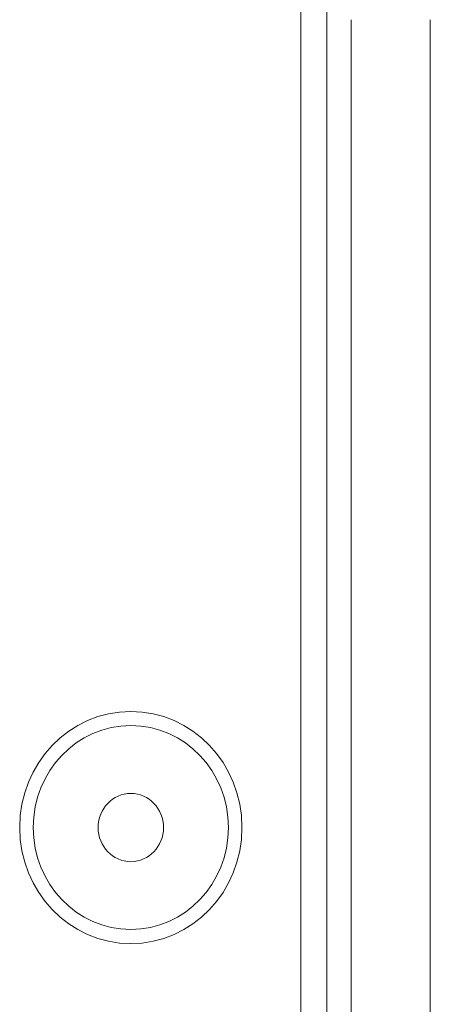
# Model space of a CAD drawing. Header units: millimetres. Extents: x -34570 to 24172, y 36800 to 73669.
# Tile 57 of 91: x 3726 to 3742, y 52303 to 52341. Entities that reach past the tile are written whole.
import ezdxf

# ---------------------------------------------------------------- set-up
doc = ezdxf.new("R2010")
doc.units = ezdxf.units.MM
doc.layers.add('at_Entity', color=253, linetype='Continuous', lineweight=9)

msp = doc.modelspace()

# ---------------------------------------------------------------- linework, layer by layer
at = {"layer": 'at_Entity'}
for p, q in [((3736.5997, 53702.09793), (3736.5997, 52246.20088)), ((3737.63098, 52361.62214), (3737.63098, 52244.18067)), ((3738.57928, 52262.91303), (3738.57928, 52341.49287)), ((3741.70514, 52262.91303), (3741.70514, 52341.49287))]:
    msp.add_line(p, q, dxfattribs=at)
for major_axis in [(0, -4.57914), (0, -4.02108), (0, -1.34681)]:
    msp.add_ellipse((3729.89639, 52309.63543), major_axis=major_axis, ratio=0.95715252, dxfattribs=at)

doc.saveas('drawing.dxf')
